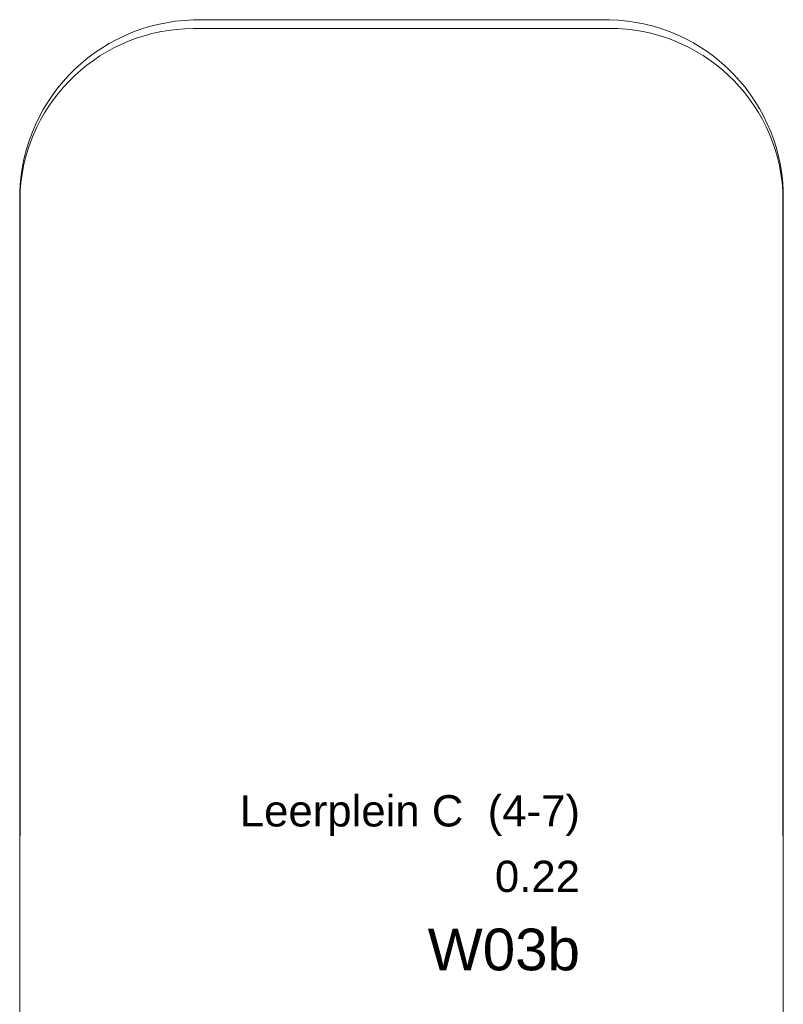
# Model space of a CAD drawing. Header units: millimetres. Extents: x -850 to 154668, y -80411 to 71019.
# Tile 90 of 236: x 9950 to 14342, y 29345 to 35011. Entities that reach past the tile are written whole.
import ezdxf
from ezdxf.enums import TextEntityAlignment as Align

# ---------------------------------------------------------------- set-up
doc = ezdxf.new("R2010")
doc.units = ezdxf.units.MM
doc.header["$MEASUREMENT"] = 0
for name, color, linetype in [('New_Z Ruimtefuncties', 7, 'Continuous'), ('New_Z Ruimtefuncties Zone omranding', 7, 'Continuous'), ('New_Z Ruimtefuncties Zone tekst', 7, 'Continuous')]:
    doc.layers.add(name, color=color, linetype=linetype)
doc.styles.add('GENERATED_STYLE_1', font='arial.ttf')
doc.styles.add('GENERATED_STYLE_2', font='arial.ttf')

# ---------------------------------------------------------------- blocks, each defined once
blk = doc.blocks.new('Leerplein C  (4-7)_0.22_18_1', base_point=(12214.7, 30023.7))
at = {"layer": 'New_Z Ruimtefuncties Zone tekst', "color": 2, "lineweight": 0}
for tag, height, style, p in [('ROOM_NAME', 180, 'GENERATED_STYLE_1', (13172.5, 30548.3)), ('DUMMY_938', 180, 'GENERATED_STYLE_1', (13172.5, 30589.4)), ('DUMMY_939', 180, 'GENERATED_STYLE_1', (13172.5, 30212.3)), ('ROOM_NUMBER', 180, 'GENERATED_STYLE_1', (13172.5, 30171.1)), ('stWallCovering', 240, 'GENERATED_STYLE_2', (13172.5, 29780.3))]:
    blk.add_attdef(tag, text='', height=height, dxfattribs=dict(at, style=style)).set_placement(p, align=Align.TOP_RIGHT)
at = {"layer": 'New_Z Ruimtefuncties Zone tekst', "color": 2, "lineweight": 0, "style": 'GENERATED_STYLE_2'}
blk.add_attdef('DUMMY_940', text='', height=240, dxfattribs=at).set_placement((11256.9, 29835.1), align=Align.TOP_LEFT)

msp = doc.modelspace()

# ---------------------------------------------------------------- linework, layer by layer
at = {"layer": 'New_Z Ruimtefuncties Zone omranding', "color": 41, "linetype": 'Continuous', "lineweight": 0, "true_color": 0xe1e196, "flags": 128}
msp.add_lwpolyline([(10949.7, 35010, 0.413921), (9950.7, 33960), (9950.7, 26600, 0.317821), (10950.7, 25600), (13341.4, 25600, 0.414203), (14341.4, 26600), (14341.4, 33967.6, 0.41358), (13341.3, 35011.4)], format="xyb", close=True, dxfattribs=at)
at = {"layer": 'New_Z Ruimtefuncties Zone omranding', "color": 41, "linetype": 'Continuous', "lineweight": 0, "true_color": 0xffeeaa, "flags": 128}
msp.add_lwpolyline([(10950.7, 25600, -0.317886), (9950.8, 26600), (9952.9, 34025.8, -0.394758), (10949.7, 34960), (13341.4, 34961.4, -0.396279), (14339.4, 34026.9), (14341.3, 26600, -0.414271), (13341.4, 25600)], format="xyb", close=True, dxfattribs=at)

# ---------------------------------------------------------------- block references
at = {"layer": 'New_Z Ruimtefuncties', "color": 2, "linetype": 'Continuous', "lineweight": 0}
msp.add_blockref('Leerplein C  (4-7)_0.22_18_1', (12214.7, 30023.7), dxfattribs=at).add_auto_attribs({'ROOM_NAME': 'Leerplein C  (4-7)', 'ROOM_NUMBER': '0.22', 'stWallCovering': 'W03b'})

doc.saveas('drawing.dxf')
